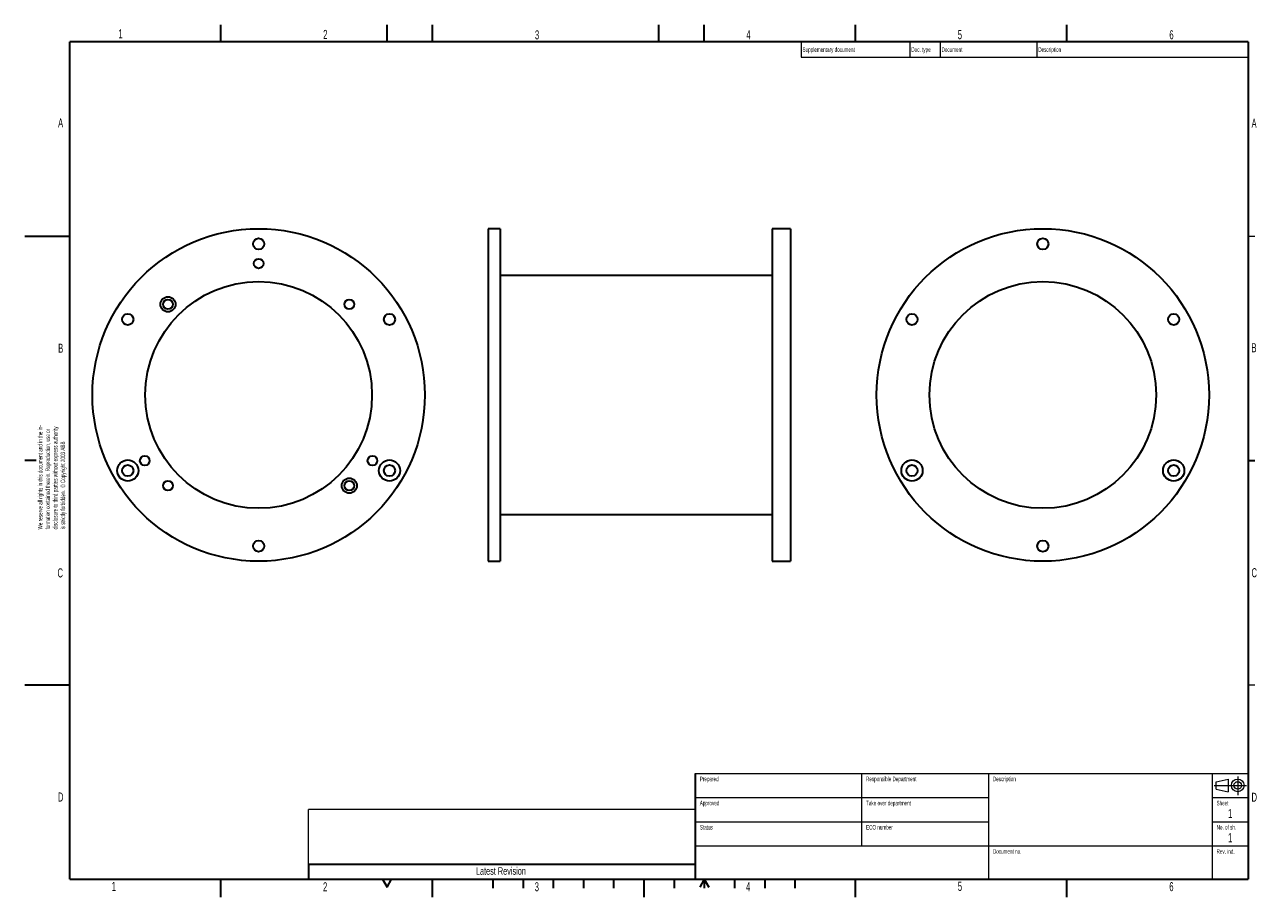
# Model space of a CAD drawing. Header units: millimetres. Extents: x 5 to 414, y 4 to 293.
import ezdxf

# ---------------------------------------------------------------- set-up
doc = ezdxf.new("R2010")
doc.units = ezdxf.units.MM
doc.linetypes.add('CENTERX2', pattern=[20.32, 12.7, -2.54, 2.54, -2.54])
doc.styles.add('SLDTEXTSTYLE0', font='TXT', dxfattribs={"width": 0.605})

# ---------------------------------------------------------------- blocks, each defined once
blk = doc.blocks.new('SW_NOTE_0')
at = {"color": 0, "linetype": 'Continuous', "lineweight": 0, "char_height": 1.5, "attachment_point": 1, "rotation": 90, "style": 'SLDTEXTSTYLE0'}
for s, insert in [('disclosure to third parties without express authority', (3.07, 0)), ('We reserve all rights in this document and in the in-', (-1.93, 0)), ('formation contained therein. Reproduction, use or', (0.57, 0)), ('is strictly forbidden.  © Copyright 2003 ABB', (5.57, 0))]:
    blk.add_mtext(s, dxfattribs=dict(at, insert=insert))

msp = doc.modelspace()

# ---------------------------------------------------------------- linework, layer by layer
at = {"color": 7, "linetype": 'Continuous', "lineweight": 30}
for p, q in [((70, 287), (70, 292.7)), ((125, 287), (125, 292.7)), ((140, 287), (140, 292.7)), ((215, 287), (215, 292.7)), ((230, 287), (230, 292.7)), ((280, 287), (280, 292.7)), ((350, 287), (350, 292.7)), ((20, 10), (20, 287)), ((410, 287), (20, 287)), ((410, 287), (410, 10)), ((162.47, 225.19), (158.47, 225.19)), ((158.47, 225.19), (158.47, 115.19)), ((162.47, 225.19), (162.47, 115.19)), ((258.47, 225.19), (252.47, 225.19)), ((252.47, 225.19), (252.47, 115.19)), ((258.47, 225.19), (258.47, 115.19)), ((5.1, 222.75), (20, 222.75)), ((252.47, 209.69), (162.47, 209.69)), ((8.9, 148.5), (5.1, 148.5)), ((410, 148.5), (412.2, 148.5)), ((162.47, 130.69), (252.47, 130.69)), ((158.47, 115.19), (162.47, 115.19)), ((252.47, 115.19), (258.47, 115.19)), ((5.1, 74.25), (20, 74.25)), ((227, 45), (227, 10)), ((99, 15), (99, 10)), ((99, 15), (227, 15)), ((20, 10), (410, 10)), ((70, 4), (70, 10)), ((123.5, 10), (125, 7.4)), ((125, 7.4), (126.5, 10)), ((140, 4), (140, 10)), ((160, 10), (160, 7)), ((170, 10), (170, 7)), ((180, 10), (180, 7)), ((190, 10), (190, 7)), ((200, 10), (200, 7)), ((210, 10), (210, 4)), ((220, 10), (220, 7)), ((230, 10), (228.5, 7.4)), ((230, 10), (230, 7)), ((230, 10), (231.5, 7.4)), ((240, 10), (240, 7)), ((250, 10), (250, 7)), ((260, 10), (260, 7)), ((280, 4), (280, 10)), ((350, 4), (350, 10))]:
    msp.add_line(p, q, dxfattribs=at)
at = {"color": 7, "linetype": 'Continuous', "lineweight": 15}
for p, q in [((262, 287), (262, 282)), ((298, 287), (298, 282)), ((308, 287), (308, 282)), ((340, 287), (340, 282)), ((262, 282), (410, 282)), ((399.4, 42.25), (403.4, 43.1)), ((399.4, 39.75), (399.4, 42.25)), ((403.4, 43.1), (403.4, 38.9)), ((399.4, 39.75), (403.4, 38.9))]:
    msp.add_line(p, q, dxfattribs=at)
at = {"color": 7, "linetype": 'Continuous', "lineweight": 0}
for p, q in [((410, 222.75), (412.2, 222.75)), ((410, 74.25), (412.2, 74.25)), ((227, 45), (410, 45)), ((282, 45), (282, 21)), ((324, 45), (324, 10)), ((398, 45), (398, 10)), ((227, 37), (324, 37)), ((398, 37), (410, 37)), ((227, 33), (99, 33)), ((99, 15), (99, 33)), ((227, 29), (324, 29)), ((398, 29), (410, 29)), ((227, 21), (410, 21))]:
    msp.add_line(p, q, dxfattribs=at)
at = {"color": 7, "linetype": 'CENTERX2', "lineweight": 0}
for p, q in [((398.73, 41), (409.4, 41)), ((406.5, 44), (406.5, 37.84))]:
    msp.add_line(p, q, dxfattribs=at)
at = {"color": 7, "linetype": 'CENTERX2', "lineweight": 30}
msp.add_line((210, 10), (210, 4), dxfattribs=at)
at = {"color": 7, "linetype": 'Continuous', "lineweight": 30}
for centre, radius in [((82.52, 170.19), 55), ((342.02, 170.19), 55), ((82.52, 220.19), 1.85), ((342.02, 220.19), 1.85), ((82.52, 213.69), 1.6), ((82.52, 170.19), 37.5), ((342.02, 170.19), 37.5), ((52.52, 200.19), 2.5), ((52.52, 200.19), 1.6), ((112.52, 200.19), 1.6), ((39.22, 195.19), 1.85), ((125.82, 195.19), 1.85), ((298.72, 195.19), 1.85), ((385.32, 195.19), 1.85), ((39.22, 145.19), 3.5), ((44.85, 148.44), 1.6), ((120.19, 148.44), 1.6), ((125.82, 145.19), 3.5), ((298.72, 145.19), 3.5), ((385.32, 145.19), 3.5), ((39.22, 145.19), 1.85), ((125.82, 145.19), 1.85), ((298.72, 145.19), 1.85), ((385.32, 145.19), 1.85), ((52.52, 140.19), 1.6), ((112.52, 140.19), 2.5), ((112.52, 140.19), 1.6), ((82.52, 120.19), 1.85), ((342.02, 120.19), 1.85)]:
    msp.add_circle(centre, radius, dxfattribs=at)
at = {"color": 7, "linetype": 'Continuous', "lineweight": 15}
for radius in [2.1, 1.25]:
    msp.add_circle((406.5, 41), radius, dxfattribs=at)

# ---------------------------------------------------------------- block references
at = {"color": 7, "linetype": 'Continuous', "lineweight": 0}
msp.add_blockref('SW_NOTE_0', (11.42, 125.7), dxfattribs=at)

# ---------------------------------------------------------------- texts
at = {"color": 7, "linetype": 'Continuous', "lineweight": 0, "style": 'SLDTEXTSTYLE0'}
for s, insert, char_height, attachment_point in [('1', (36.11, 291.19), 3, 1), ('2', (103.89, 290.97), 3, 1), ('3', (173.95, 290.84), 3, 1), ('4', (243.91, 290.89), 3, 1), ('5', (313.87, 290.9), 3, 1), ('6', (383.89, 290.87), 3, 1), ('Supplementary document', (262.5, 285.21), 1.5, 1), ('Doc. type', (298.5, 285.22), 1.5, 1), ('Document', (308.5, 285.22), 1.5, 1), ('Description', (340.5, 285.22), 1.5, 1), ('A', (16.15, 261.72), 3, 1), ('A', (411.09, 261.6), 3, 1), ('B', (16.18, 187.16), 3, 1), ('B', (411.07, 187.33), 3, 1), ('C', (15.96, 112.83), 3, 1), ('C', (411.07, 112.89), 3, 1), ('Prepared', (228.5, 43.91), 1.5, 1), ('Responsible Department', (283.51, 43.91), 1.5, 1), ('Description', (325.5, 43.91), 1.5, 1), ('D', (16.09, 38.68), 3, 1), ('D', (411.08, 38.61), 3, 1), ('Approved', (228.5, 35.94), 1.5, 1), ('Take over department', (283.53, 35.93), 1.5, 1), ('Sheet', (399.5, 35.93), 1.5, 1), ('1', (404, 33.21), 3, 2), ('Status', (228.51, 27.92), 1.5, 1), ('ECO number', (283.53, 27.92), 1.5, 1), ('No. of sh.', (399.51, 27.93), 1.5, 1), ('1', (404.01, 25.22), 3, 2), ('Document no.', (325.5, 19.92), 1.5, 1), ('Rev. ind.', (399.5, 19.92), 1.5, 1), ('Latest Revision', (162.69, 13.95), 2.5, 2), ('1', (33.89, 9.1), 3, 1), ('2', (103.83, 8.97), 3, 1), ('3', (173.89, 8.98), 3, 1), ('4', (243.82, 9.01), 3, 1), ('5', (313.9, 9.13), 3, 1), ('6', (383.88, 9.04), 3, 1)]:
    msp.add_mtext(s, dxfattribs=dict(at, insert=insert, char_height=char_height, attachment_point=attachment_point))

doc.saveas('drawing.dxf')
